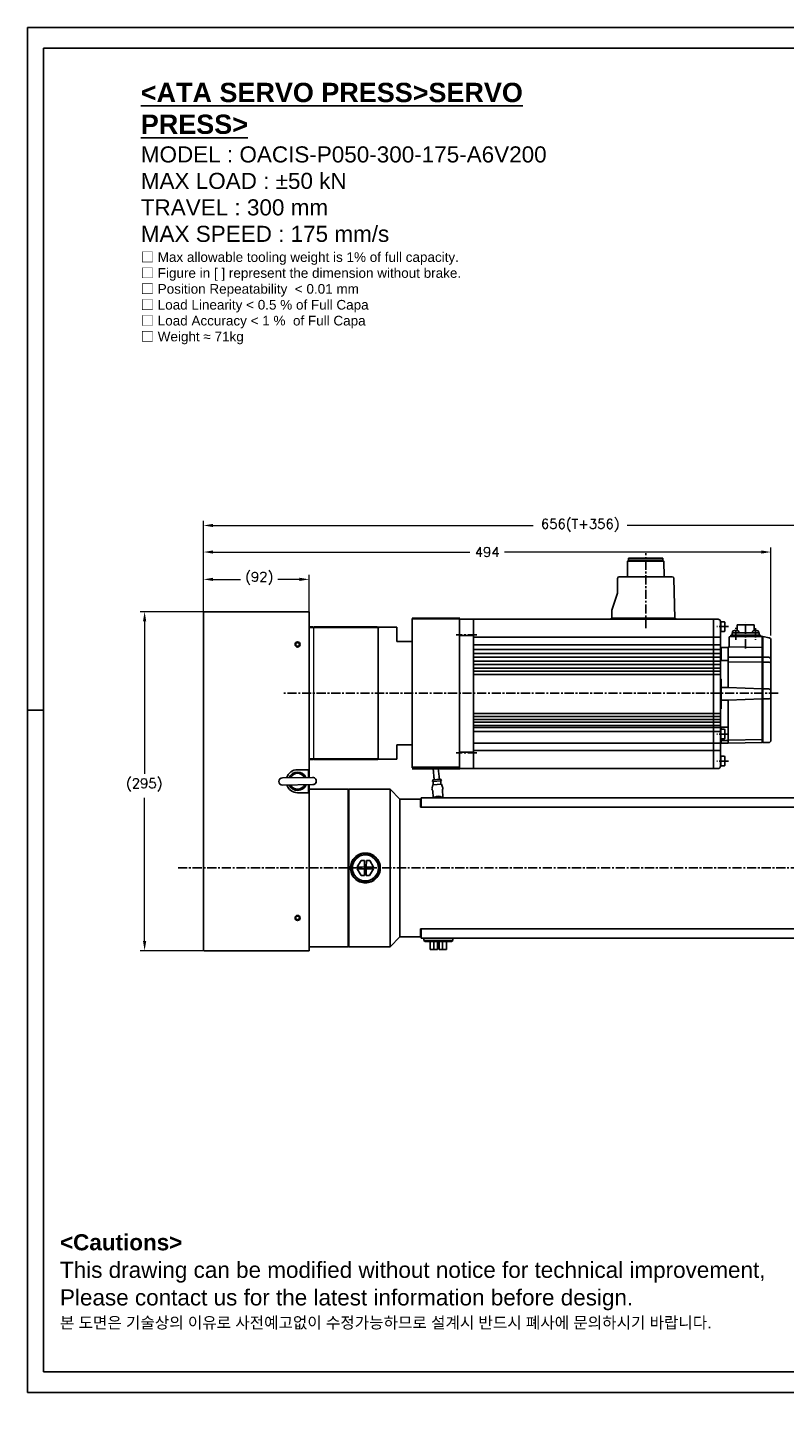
# Model space of a CAD drawing. Extents: x 15497 to 17182, y 6707 to 7905.
# Tile 1 of 19: x 15497 to 16156, y 6707 to 7905. Entities that reach past the tile are written whole.
import ezdxf

# ---------------------------------------------------------------- set-up
doc = ezdxf.new("R2010")
doc.units = 0
doc.header["$LTSCALE"] = 25.4
doc.linetypes.add('CENTER', pattern=[2, 1.25, -0.25, 0.25, -0.25])
doc.layers.get('0').update_dxf_attribs({"linetype": 'CONTINUOUS'})
doc.layers.get('Defpoints').update_dxf_attribs({"linetype": 'CONTINUOUS'})
for name, color, linetype, lineweight in [('AM_0', 7, 'CONTINUOUS', 50), ('AM_5_Dimension', 6, 'CONTINUOUS', 13), ('ATA-DIM', 252, 'CONTINUOUS', 25), ('ATA-TEXT', 7, 'CONTINUOUS', 25), ('Layer0000', 7, 'CONTINUOUS', 25), ('외형선(ISO)', 7, 'CONTINUOUS', 35)]:
    doc.layers.add(name, color=color, linetype=linetype, lineweight=lineweight)
doc.layers.add('ATA-CENTER', color=133, linetype='CENTER')
doc.styles.get("Standard").update_dxf_attribs({"font": 'simplex.shx'})
doc.styles.add('주 문자 (ISO)', font='arial.ttf')
doc.dimstyles.new('ata_A1', dxfattribs={"dimtxt": 4.2, "dimasz": 4.2, "dimexe": 2, "dimexo": 2, "dimgap": 2, "dimtad": 0, "dimtih": 1, "dimtoh": 1, "dimdec": 6, "dimdsep": 46, "dimtxsty": 'Standard', "dimcen": 0, "dimclrd": 252, "dimclre": 252, "dimclrt": 4, "dimadec": 6, "dimazin": 2, "dimtfac": 1, "dimtdec": 6, "dimtofl": 0, "dimtmove": 0, "dimatfit": 3, "dimfxl": 0, "dimtolj": 1, "dimtzin": 0, "dimlwd": 0, "dimlwe": 0, "dimarcsym": 0})

# ---------------------------------------------------------------- blocks, each defined once
blk = doc.blocks.new('*D9073')
at = {"layer": 'ATA-DIM', "color": 252, "lineweight": 0}
for p, q in [((15650.1, 7396.9), (15650.1, 7429.1)), ((15658.5, 7425.1), (15682.4, 7425.1)), ((15733.7, 7425.1), (15714.8, 7425.1)), ((15742.1, 7396.9), (15742.1, 7429.1))]:
    blk.add_line(p, q, dxfattribs=at)
at = {"layer": 'ATA-DIM', "color": 252}
for points in [[(15658.5, 7426.5), (15658.5, 7423.7), (15650.1, 7425.1)], [(15733.7, 7423.7), (15733.7, 7426.5), (15742.1, 7425.1)]]:
    blk.add_solid(points, dxfattribs=at)
at = {"layer": 'Defpoints', "color": 0}
for p in [(15742.1, 7425.1), (15650.1, 7392.9), (15742.1, 7392.9)]:
    blk.add_point(p, dxfattribs=at)
at = {"layer": 'ATA-DIM', "color": 4, "insert": (15686.4, 7431.5), "char_height": 8.4, "attachment_point": 1}
blk.add_mtext('\\A1;(92)', dxfattribs=at)
blk = doc.blocks.new('*D9071')
at = {"layer": 'ATA-DIM', "color": 252, "lineweight": 0}
for p, q in [((15649.6, 7396.9), (15594.9, 7396.9)), ((15598.9, 7388.5), (15598.9, 7255.8)), ((15598.9, 7110.3), (15598.9, 7235.1)), ((15649.6, 7101.9), (15594.9, 7101.9))]:
    blk.add_line(p, q, dxfattribs=at)
at = {"layer": 'ATA-DIM', "color": 252}
for points in [[(15600.3, 7388.5), (15597.5, 7388.5), (15598.9, 7396.9)], [(15597.5, 7110.3), (15600.3, 7110.3), (15598.9, 7101.9)]]:
    blk.add_solid(points, dxfattribs=at)
at = {"layer": 'Defpoints', "color": 0}
for p in [(15598.9, 7396.9), (15653.6, 7396.9), (15653.6, 7101.9)]:
    blk.add_point(p, dxfattribs=at)
at = {"layer": 'ATA-DIM', "color": 4, "insert": (15582.7, 7251.8), "char_height": 8.4, "attachment_point": 1}
blk.add_mtext('\\A1;(295)', dxfattribs=at)
blk = doc.blocks.new('DEH')
at = {"color": 0, "ltscale": 5}
blk.add_line((12758.4, -3927.5), (12758.4, -3797.5), dxfattribs=at)
for p, q in [((12668.6, -3920), (12668.6, -3805)), ((12728.6, -3805), (12744.9, -3805)), ((12744.9, -3817.5), (12744.9, -3805)), ((12744.9, -3907.5), (12744.9, -3920)), ((12728.6, -3920), (12744.9, -3920))]:
    blk.add_line(p, q)
at = {"color": 7}
for p, q in [((12728.6, -3920), (12728.6, -3805)), ((12728.6, -3919.5), (12728.6, -3805.5))]:
    blk.add_line(p, q, dxfattribs=at)
at = {"ltscale": 5}
for p, q in [((12758.4, -3817.5), (12744.9, -3817.5)), ((12758.4, -3907.5), (12744.9, -3907.5))]:
    blk.add_line(p, q, dxfattribs=at)
at = {"layer": 'AM_0'}
blk.add_line((12758.4, -3927.5), (12799.9, -3927.5), dxfattribs=at)
at = {"layer": 'AM_5_Dimension', "color": 0}
for p, q in [((12672.6, -3919.5), (12672.6, -3805.5)), ((12728.6, -3805), (12728.6, -3920))]:
    blk.add_line(p, q, dxfattribs=at)
at = {"layer": 'Layer0000', "color": 7, "linetype": 'Continuous', "lineweight": 25}
for p, q in [((12799.6, -3811.7), (12799.6, -3797.5)), ((12799.6, -3913.4), (12799.6, -3811.7)), ((12799.6, -3913.4), (12799.6, -3927.5))]:
    blk.add_line(p, q, dxfattribs=at)
at = {"layer": '외형선(ISO)'}
for p, q in [((12799.9, -3797.5), (12758.4, -3797.5)), ((12672.1, -3805), (12668.6, -3805)), ((12672.6, -3805.5), (12672.1, -3805)), ((12673.1, -3805), (12672.6, -3805.5)), ((12673.1, -3805), (12728.1, -3805)), ((12728.6, -3805.5), (12728.1, -3805)), ((12728.6, -3805.5), (12729.1, -3805)), ((12668.6, -3920), (12672.1, -3920)), ((12672.6, -3919.5), (12672.1, -3920)), ((12672.6, -3919.5), (12673.1, -3920)), ((12673.1, -3920), (12728.1, -3920)), ((12728.6, -3919.5), (12728.1, -3920))]:
    blk.add_line(p, q, dxfattribs=at)
blk = doc.blocks.new('*D9152')
at = {"layer": 'ATA-DIM', "color": 252, "lineweight": 0}
for p, q in [((15650.1, 7400.4), (15650.1, 7452.9)), ((15658.5, 7448.9), (15882.1, 7448.9)), ((16135.7, 7448.9), (15912.1, 7448.9)), ((16144.1, 7376.3), (16144.1, 7452.9))]:
    blk.add_line(p, q, dxfattribs=at)
at = {"layer": 'ATA-DIM', "color": 252}
for points in [[(15658.5, 7450.3), (15658.5, 7447.5), (15650.1, 7448.9)], [(16135.7, 7447.5), (16135.7, 7450.3), (16144.1, 7448.9)]]:
    blk.add_solid(points, dxfattribs=at)
at = {"layer": 'Defpoints', "color": 0}
for p in [(16144.1, 7448.9), (15650.1, 7396.4), (16144.1, 7372.3)]:
    blk.add_point(p, dxfattribs=at)
at = {"layer": 'ATA-DIM', "color": 4, "insert": (15897.1, 7448.9), "char_height": 8.4, "attachment_point": 5}
blk.add_mtext('\\A1;494', dxfattribs=at)
blk = doc.blocks.new('*D9080')
at = {"layer": 'ATA-DIM', "color": 252, "lineweight": 0}
for p, q in [((15650.1, 7400.4), (15650.1, 7476)), ((15658.5, 7472), (15937.2, 7472)), ((16297.7, 7472), (16019, 7472)), ((16306.1, 7249.9), (16306.1, 7476))]:
    blk.add_line(p, q, dxfattribs=at)
at = {"layer": 'ATA-DIM', "color": 252}
for points in [[(15658.5, 7473.4), (15658.5, 7470.6), (15650.1, 7472)], [(16297.7, 7470.6), (16297.7, 7473.4), (16306.1, 7472)]]:
    blk.add_solid(points, dxfattribs=at)
at = {"layer": 'Defpoints', "color": 0}
for p in [(16306.1, 7472), (15650.1, 7396.4), (16306.1, 7245.9)]:
    blk.add_point(p, dxfattribs=at)
at = {"layer": 'ATA-DIM', "color": 4, "insert": (15978.1, 7472), "char_height": 8.4, "attachment_point": 5}
blk.add_mtext('\\A1;656(T+356)', dxfattribs=at)
blk = doc.blocks.new('ata-Border-A1-002')
at = {"color": 253, "ltscale": 0.5}
for p, q in [((0, 594), (841, 594)), ((0, 594), (0, 0)), ((420.5, 594), (420.5, 585)), ((841, 594), (841, 0)), ((7, 297), (0, 297)), ((420.5, 9), (420.5, 0)), ((0, 0), (841, 0))]:
    blk.add_line(p, q, dxfattribs=at)
for p, q in [((7, 585), (834, 585)), ((834, 585), (834, 9)), ((834, 9), (7, 9))]:
    blk.add_line(p, q)
at = {"ltscale": 0.5}
blk.add_line((7, 9), (7, 585), dxfattribs=at)
at = {"color": 253, "linetype": 'Continuous'}
blk.add_line((841, 297), (834, 297), dxfattribs=at)

msp = doc.modelspace()

# ---------------------------------------------------------------- linework, layer by layer
at = {"color": 7, "linetype": 'Continuous'}
for p, q in [((16020.2069285, 7441.854054), (16019.2069285, 7440.854054)), ((16020.2069285, 7443.444054), (16035.0819285, 7443.444054)), ((16020.2069285, 7443.444054), (16020.2069285, 7441.854054)), ((16035.0819285, 7441.854054), (16020.2069285, 7441.854054)), ((16035.0819285, 7443.444054), (16049.9569285, 7443.444054)), ((16049.9569285, 7441.854054), (16035.0819285, 7441.854054)), ((16049.9569285, 7441.854054), (16049.9569285, 7443.444054)), ((16050.9569285, 7440.854054), (16049.9569285, 7441.854054)), ((16019.2069285, 7440.854054), (16019.1039765, 7427.394054)), ((16019.2069285, 7440.854054), (16035.0819285, 7440.854054)), ((16035.0819285, 7440.854054), (16050.9569285, 7440.854054)), ((16051.0598805, 7427.394054), (16050.9569285, 7440.854054)), ((16010.5819285, 7425.894054), (16010.5819285, 7413.194054)), ((16058.1251471, 7427.394054), (16012.0819285, 7427.394054)), ((16059.6245063, 7425.9378949), (16060.5731898, 7391.444054)), ((16010.5819285, 7413.194054), (16005.5819285, 7398.194054)), ((16005.5819285, 7398.194054), (16005.5819285, 7391.444054)), ((16098.0819285, 7390.444054), (15873.0819285, 7390.444054)), ((15885.0819285, 7390.444054), (15885.0819285, 7260.444054)), ((16005.0819285, 7391.444054), (16005.0819285, 7390.444054)), ((16061.0819285, 7390.444054), (16061.0819285, 7391.444054)), ((16094.0819285, 7260.4442144), (16094.0819285, 7390.4440144)), ((16100.0819285, 7388.444054), (16100.0819285, 7262.444054)), ((16103.6819285, 7388.1942138), (16100.0819285, 7388.1942138)), ((16100.5819285, 7388.1942138), (16100.5819285, 7379.6942138)), ((16103.6819285, 7388.1942138), (16104.0819285, 7387.7942138)), ((16104.0819285, 7387.7942138), (16104.0819285, 7380.0942138)), ((16129.4818501, 7385.444054), (16114.6818501, 7385.444054)), ((16114.6818501, 7385.444054), (16114.6818501, 7380.5351418)), ((16129.4818501, 7380.5351418), (16129.4818501, 7385.444054)), ((15873.0819285, 7376.2500239), (15885.0819285, 7376.2500239)), ((15885.0819285, 7374.8530606), (16100.0819285, 7374.8532211)), ((16103.6819285, 7379.6942138), (16100.0819285, 7379.6942138)), ((16103.6819285, 7379.6942138), (16104.0819285, 7380.0942138)), ((16107.8819285, 7366.9442534), (16107.8819285, 7374.4440534)), ((16108.8819285, 7375.4440534), (16136.3819285, 7375.4440534)), ((16109.0818501, 7375.4440534), (16109.0818501, 7376.4440534)), ((16109.0818501, 7376.4440534), (16135.0818501, 7376.4440534)), ((16135.0818501, 7375.4440534), (16109.0818501, 7375.4440534)), ((16110.3818501, 7378.6440534), (16133.7818501, 7378.6440534)), ((16110.3818501, 7376.4440534), (16110.3818501, 7378.6440534)), ((16110.7018501, 7378.6440534), (16110.7759748, 7379.4913023)), ((16116.2018501, 7378.6440534), (16110.7018501, 7378.6440534)), ((16116.1277255, 7379.4913023), (16116.2018501, 7378.6440534)), ((16127.9618501, 7378.6440534), (16128.0359748, 7379.4913023)), ((16133.4618501, 7378.6440534), (16127.9618501, 7378.6440534)), ((16133.3877255, 7379.4913023), (16133.4618501, 7378.6440534)), ((16133.7818501, 7378.6440534), (16133.7818501, 7376.4440534)), ((16135.0818501, 7376.4440534), (16135.0818501, 7375.4440534)), ((16136.3819285, 7375.4440534), (16137.0819285, 7375.4440534)), ((16136.3819285, 7283.0440534), (16136.3819285, 7375.4440534)), ((16142.5009867, 7374.2828266), (16137.0819285, 7375.4440534)), ((16137.0819285, 7375.4440534), (16137.0819285, 7283.0440534)), ((16144.0819285, 7285.0440534), (16144.0819285, 7372.3272218)), ((16100.0819285, 7368.0505601), (15885.0819285, 7368.0503997)), ((16100.0819285, 7364.032221), (15885.0819285, 7364.0320605)), ((16100.0819285, 7360.7204843), (15885.0819285, 7360.7203239)), ((16100.0819285, 7365.7440534), (16100.0819285, 7365.3940534)), ((16100.0819285, 7365.3940534), (16100.0819285, 7362.9440534)), ((16100.0819285, 7362.9440534), (16100.0819285, 7325.4440534)), ((16100.7819285, 7359.9438534), (16100.0819285, 7359.9440534)), ((16100.7819285, 7365.9438534), (16100.2819285, 7365.9440534)), ((16100.7819285, 7365.9442534), (16100.7819285, 7354.4440534)), ((16106.8819285, 7365.9442534), (16100.7819285, 7365.9442534)), ((16100.7819285, 7362.9438534), (16100.7819285, 7365.9438534)), ((16106.8819285, 7330.9440534), (16106.8819285, 7365.9442534)), ((16136.3819285, 7365.7308068), (16107.6848356, 7366.3481492)), ((16100.0819285, 7357.29568), (15885.0819285, 7357.2955195)), ((16100.0819285, 7353.9875744), (15885.0819285, 7353.987414)), ((16100.0819285, 7350.9841518), (15885.0819285, 7350.9839914)), ((16100.0819285, 7347.8283757), (15885.0819285, 7347.8282153)), ((16100.0819285, 7338.4440534), (16100.0819285, 7354.4440534)), ((16100.0819285, 7354.4440534), (16106.8819285, 7354.4440534)), ((16106.8819285, 7357.5307855), (16136.3819285, 7357.2632693)), ((16106.8819285, 7353.3556757), (16136.3819285, 7353.1128535)), ((16137.0819285, 7357.2632693), (16142.0819285, 7357.2632693)), ((16137.0819285, 7353.1128535), (16142.0819285, 7353.1128535)), ((16100.0819285, 7345.1942138), (15885.0819285, 7345.1940534)), ((16100.0819285, 7342.4442138), (15885.0819285, 7342.4440534)), ((16100.5819285, 7338.4440534), (16100.0819285, 7338.4440534)), ((16100.7819285, 7338.2440534), (16100.7819285, 7312.6440534)), ((16100.0819285, 7325.4440534), (16100.0819285, 7287.9440534)), ((16106.8819285, 7330.9440534), (16100.7819285, 7330.9440534)), ((16100.7819285, 7312.6440534), (16100.7819285, 7325.4438534)), ((16136.3819285, 7329.8440534), (16106.8819285, 7330.9440534)), ((16137.0819285, 7329.8440534), (16142.0819285, 7329.8440534)), ((16100.0819285, 7296.4440534), (16100.0819285, 7312.4440534)), ((16100.0819285, 7312.4440534), (16100.5819285, 7312.4440534)), ((16106.8819285, 7319.9440534), (16100.7819285, 7319.9440534)), ((16136.3819285, 7321.0440534), (16106.8819285, 7319.9440534)), ((16106.8819285, 7282.4440534), (16106.8819285, 7319.9440534)), ((16137.0819285, 7321.0440534), (16142.0819285, 7321.0440534)), ((16100.0819285, 7308.4441808), (15885.0819285, 7308.4440203)), ((16100.0819285, 7305.7050022), (15885.0819285, 7305.7048417)), ((16100.0819285, 7303.0600519), (15885.0819285, 7303.0598915)), ((16100.0819285, 7300.8795817), (15885.0819285, 7300.8794212)), ((16100.0819285, 7297.9306758), (15885.0819285, 7297.9305153)), ((16100.0819285, 7296.3040862), (15885.0819285, 7296.3039257)), ((16100.0819285, 7292.6442138), (15885.0819285, 7292.6440534)), ((16106.8819285, 7296.4440534), (16100.0819285, 7296.4440534)), ((16103.6819285, 7294.6942138), (16100.0819285, 7294.6942138)), ((16100.0819285, 7287.9440534), (16100.0819285, 7285.4940534)), ((16100.0819285, 7286.1942138), (16103.6819285, 7286.1942138)), ((16100.5819285, 7294.6942138), (16100.5819285, 7286.1942138)), ((16100.7819285, 7294.6942138), (16100.7819285, 7296.4440534)), ((16100.7819285, 7286.1942138), (16100.7819285, 7282.4440534)), ((16100.7819285, 7284.9438534), (16100.7819285, 7286.1942138)), ((16104.0819285, 7294.2942138), (16103.6819285, 7294.6942138)), ((16103.6819285, 7286.1942138), (16104.0819285, 7286.5942138)), ((16104.0819285, 7286.5942138), (16104.0819285, 7294.2942138)), ((16136.3819285, 7285.7936123), (16107.0783468, 7285.2687708)), ((15873.0818285, 7274.6380167), (15885.0819285, 7274.6380167)), ((16100.0819285, 7282.4442138), (15885.0819285, 7282.4440534)), ((15885.0819285, 7276.0350461), (16100.0819285, 7276.0352066)), ((16100.0819285, 7285.4940534), (16100.0819285, 7285.1440534)), ((16100.2819285, 7284.9440534), (16100.7819285, 7284.9438534)), ((16100.7819285, 7284.9438534), (16106.8819285, 7284.9438534)), ((16106.8819283, 7282.4440534), (16100.7819285, 7282.4440534)), ((16136.3819285, 7283.0440534), (16106.8819285, 7282.5156939)), ((16137.0819285, 7283.4440534), (16136.3819285, 7283.4440534)), ((16137.0819285, 7283.0440534), (16142.0819285, 7283.0440534)), ((16100.0819285, 7271.1942138), (16103.6819285, 7271.1942138)), ((16100.0819285, 7262.6942138), (16103.6819285, 7262.6942138)), ((16100.5819285, 7262.6942138), (16100.5819285, 7271.1942138)), ((16104.0819285, 7270.7942138), (16103.6819285, 7271.1942138)), ((16104.0819285, 7263.0942138), (16103.6819285, 7262.6942138)), ((16104.0819285, 7270.7942138), (16104.0819285, 7263.0942138)), ((16098.0819285, 7260.444054), (15873.0819285, 7260.444054))]:
    msp.add_line(p, q, dxfattribs=at)
for p, q in [((15650.081819, 7396.444054), (15650.081819, 7102.444054)), ((15742.081819, 7396.944054), (15650.581819, 7396.944054)), ((15742.081819, 7396.944054), (15742.081819, 7396.444054)), ((15742.081819, 7255.444054), (15742.081819, 7396.444054)), ((15873.0819285, 7390.444054), (15873.0819285, 7260.444054)), ((16005.0819285, 7391.444054), (16061.0819285, 7391.444054)), ((15873.0819285, 7376.2500575), (15873.0819285, 7274.6380504)), ((15745.1861114, 7252.7790983), (15718.8887243, 7252.4083837)), ((15722.581819, 7252.4604453), (15722.581819, 7252.566553)), ((15732.081819, 7259.444054), (15742.081819, 7259.444054)), ((15741.581819, 7259.444054), (15741.581819, 7252.7282885)), ((15742.081819, 7252.7353371), (15742.081819, 7259.444054)), ((15849.9229432, 7250.7233903), (15849.5253547, 7249.1930559)), ((15857.2077859, 7249.7129123), (15849.5253547, 7249.1930559)), ((15856.607656, 7251.1757329), (15849.9229432, 7250.7233903)), ((15851.0280192, 7250.7106544), (15849.9886415, 7260.444054)), ((15851.0204333, 7250.7976555), (15850.9090245, 7252.444054)), ((15855.5025799, 7251.1884688), (15854.5142254, 7260.444054)), ((15855.5101659, 7251.1014677), (15855.4193154, 7252.444054)), ((15856.607656, 7251.1757329), (15857.2077859, 7249.7129123)), ((15718.9775266, 7246.1090096), (15745.2749137, 7246.4797242)), ((15742.081819, 7239.444054), (15732.081819, 7239.444054)), ((15741.581819, 7246.4276626), (15741.581819, 7239.444054)), ((15742.081819, 7239.444054), (15742.081819, 7246.4347111)), ((15742.081819, 7102.444054), (15742.081819, 7239.444054)), ((15742.7445738, 7242.444054), (15776.081819, 7242.444054)), ((15776.081819, 7241.944054), (15776.581819, 7242.444054)), ((15776.081819, 7105.444054), (15776.081819, 7242.444054)), ((15812.581819, 7242.444054), (15776.581819, 7242.444054)), ((15776.581819, 7242.444054), (15776.581819, 7105.444054)), ((15821.081819, 7233.944054), (15812.581819, 7242.444054)), ((15812.581819, 7242.444054), (15812.581819, 7105.444054)), ((15849.0873119, 7242.3358421), (15849.0648713, 7242.6674696)), ((15849.8282821, 7246.2691905), (15849.1509113, 7243.610742)), ((15849.6920067, 7240.8055617), (15850.0377039, 7235.6968528)), ((15857.102631, 7246.8993934), (15850.008587, 7246.4193521)), ((15850.1997498, 7246.6327451), (15850.0242139, 7249.2268128)), ((15856.8844627, 7247.0850877), (15856.7089268, 7249.6791554)), ((15857.3015219, 7246.7748912), (15858.3308626, 7244.2319329)), ((15858.5183098, 7236.2707202), (15858.1726126, 7241.3794291)), ((15858.5656361, 7242.9772234), (15858.5431955, 7243.3088509)), ((15839.081819, 7233.944054), (15821.081819, 7233.944054)), ((15821.081819, 7233.944054), (15821.081819, 7113.944054)), ((15839.081819, 7226.944054), (15839.081819, 7233.944054)), ((15839.581819, 7233.444054), (15839.081819, 7233.944054)), ((15839.581819, 7226.944054), (15839.081819, 7226.944054)), ((15839.581819, 7226.944054), (15839.581819, 7234.944054)), ((15839.581819, 7234.944054), (16209.581819, 7234.944054)), ((16209.581819, 7226.944054), (15839.581819, 7226.944054)), ((15850.581819, 7235.444054), (15850.581819, 7235.044054)), ((15850.681819, 7235.044054), (15850.581819, 7235.044054)), ((15850.581819, 7235.044054), (15850.581819, 7234.444054)), ((15851.281819, 7235.544054), (15850.681819, 7235.544054)), ((15850.681819, 7235.044054), (15850.781819, 7235.044054)), ((15850.771819, 7234.682348), (15850.781819, 7234.682348)), ((15850.771819, 7234.6289443), (15850.771819, 7234.682348)), ((15850.771819, 7234.6289443), (15850.781819, 7234.6289443)), ((15850.771819, 7234.5638103), (15850.771819, 7234.6289443)), ((15850.771819, 7234.5638103), (15850.781819, 7234.5638103)), ((15850.771819, 7234.544054), (15850.771819, 7234.5638103)), ((15850.771819, 7234.544054), (15850.771819, 7234.444054)), ((15850.781819, 7234.544054), (15850.771819, 7234.544054)), ((15850.781819, 7234.444054), (15850.781819, 7235.044054)), ((15850.791819, 7234.444054), (15850.791819, 7235.034054)), ((15857.881819, 7235.544054), (15851.281819, 7235.544054)), ((15851.291819, 7235.534054), (15857.871819, 7235.534054)), ((15858.481819, 7235.544054), (15857.881819, 7235.544054)), ((15858.371819, 7235.034054), (15858.371819, 7234.444054)), ((15858.381819, 7235.044054), (15858.381819, 7234.444054)), ((15858.481819, 7235.044054), (15858.381819, 7235.044054)), ((15858.481819, 7235.044054), (15858.581819, 7235.044054)), ((15858.581819, 7235.044054), (15858.581819, 7235.444054)), ((15858.581819, 7234.444054), (15858.581819, 7235.044054)), ((15859.1430604, 7234.444054), (15859.1228683, 7234.7424536)), ((15784.0431853, 7174.7872441), (15787.3689832, 7180.4669508)), ((15787.3689832, 7180.4669508), (15790.3217044, 7180.4488388)), ((15790.2867412, 7174.748946), (15790.3217044, 7180.4488388)), ((15791.9216743, 7180.4390246), (15791.8867111, 7174.7391318)), ((15791.9216743, 7180.4390246), (15794.8743955, 7180.4209125)), ((15794.8743955, 7180.4209125), (15798.1302669, 7174.7008337)), ((15790.2769269, 7173.1489761), (15784.0333711, 7173.1872742)), ((15787.2892425, 7167.4671954), (15784.0333711, 7173.1872742)), ((15784.0431853, 7174.7872441), (15790.2867412, 7174.748946)), ((15790.2419637, 7167.4490834), (15787.2892425, 7167.4671954)), ((15790.2419637, 7167.4490834), (15790.2769269, 7173.1489761)), ((15791.8768968, 7173.1391619), (15791.8419336, 7167.4392691)), ((15794.7946548, 7167.4211571), (15791.8419336, 7167.4392691)), ((15798.1204527, 7173.1008638), (15791.8768968, 7173.1391619)), ((15791.8867111, 7174.7391318), (15798.1302669, 7174.7008337)), ((15798.1204527, 7173.1008638), (15794.7946548, 7167.4211571)), ((15839.081819, 7113.944054), (15839.081819, 7120.944054)), ((15839.081819, 7120.944054), (15839.581819, 7120.944054)), ((15839.581819, 7120.944054), (15839.581819, 7112.944054)), ((15839.581819, 7120.944054), (16209.581819, 7120.944054)), ((15776.081819, 7105.944054), (15776.581819, 7105.444054)), ((15821.081819, 7113.944054), (15812.581819, 7105.444054)), ((15839.081819, 7113.944054), (15821.081819, 7113.944054)), ((15839.581819, 7114.444054), (15839.081819, 7113.944054)), ((16209.581819, 7112.944054), (15839.581819, 7112.944054)), ((15841.881819, 7110.7378015), (15841.881819, 7112.944054)), ((15867.281819, 7110.7378015), (15841.881819, 7110.7378015)), ((15843.25663, 7109.944054), (15841.881819, 7110.7378015)), ((15843.25663, 7109.944054), (15865.907008, 7109.944054)), ((15847.5336751, 7109.944054), (15847.5336751, 7102.944054)), ((15850.7918401, 7109.944054), (15850.7918401, 7102.944054)), ((15853.7445683, 7102.944054), (15853.7445683, 7109.944054)), ((15853.7772458, 7102.944054), (15853.7772458, 7109.944054)), ((15853.7864185, 7109.944054), (15853.7864185, 7102.944054)), ((15853.819096, 7109.944054), (15853.819096, 7102.944054)), ((15855.344542, 7109.944054), (15855.344542, 7102.944054)), ((15858.2972702, 7109.944054), (15858.2972702, 7102.944054)), ((15861.6207902, 7102.944054), (15861.6207902, 7109.944054)), ((15861.6299629, 7109.944054), (15861.6299629, 7102.944054)), ((15865.907008, 7109.944054), (15867.281819, 7110.7378015)), ((15867.281819, 7110.7378015), (15867.281819, 7112.944054)), ((15650.581819, 7101.944054), (15742.081819, 7101.944054)), ((15742.081819, 7105.444054), (15776.081819, 7105.444054)), ((15742.081819, 7102.444054), (15742.081819, 7101.944054)), ((15812.581819, 7105.444054), (15776.581819, 7105.444054)), ((15847.5336751, 7102.944054), (15850.7918401, 7102.944054)), ((15850.7918401, 7102.944054), (15853.7445683, 7102.944054)), ((15853.7772458, 7102.944054), (15853.7445683, 7102.944054)), ((15853.7864185, 7102.944054), (15853.7772458, 7102.944054)), ((15853.819096, 7102.944054), (15853.7864185, 7102.944054)), ((15855.344542, 7102.944054), (15858.2972702, 7102.944054)), ((15858.2972702, 7102.944054), (15861.6207902, 7102.944054)), ((15861.6299629, 7102.944054), (15861.6207902, 7102.944054))]:
    msp.add_line(p, q)
for centre, radius in [((15732.081819, 7368.444054), 2.25), ((15732.081819, 7368.444054), 1.621), ((15791.081819, 7173.944054), 12.7), ((15791.081819, 7173.944054), 11.325189), ((15732.081819, 7130.444054), 2.25), ((15732.081819, 7130.444054), 1.621)]:
    msp.add_circle(centre, radius)
for centre, radius, start, end in [((16012.0819285, 7425.894054), 1.5, 90, 180), ((16058.1251471, 7425.894054), 1.5, 1.6748379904, 90), ((16108.8819285, 7374.4440534), 1, 90, 180), ((16111.7721695, 7379.4041465), 1, 106.2570278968, 175), ((16113.4518501, 7373.6440534), 7, 90, 106.2570278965), ((16113.4518501, 7373.6440534), 7, 73.7429721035, 90), ((16115.1315308, 7379.4041465), 1, 4.9999999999, 73.7429721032), ((16129.0321695, 7379.4041465), 1, 106.2570278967, 175), ((16130.7118501, 7373.6440534), 7, 90, 106.2570278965), ((16130.7118501, 7373.6440534), 7, 73.7429721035, 90), ((16132.3915308, 7379.4041465), 1, 5, 73.7429721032), ((16142.0819285, 7372.3272218), 2, 0, 77.905242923), ((16100.2819285, 7365.7440534), 0.2, 90, 180), ((16106.8819285, 7366.9442534), 1, 270, 0), ((16142.0819285, 7355.2632693), 2, 0, 90), ((16142.0819285, 7351.1128535), 2, 0, 90), ((16100.5819285, 7338.2440534), 0.2, 0, 90), ((16142.0819285, 7327.8440534), 2, 0, 90), ((16142.0819285, 7323.0440534), 2, 270, 0), ((16100.5819285, 7312.6440534), 0.2, 270, 0), ((16100.2819285, 7285.1440534), 0.2, 180, 270), ((16107.0819283, 7285.0688029), 0.2, 91.0260857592, 180), ((16142.0819285, 7285.0440534), 2, 270, 0)]:
    msp.add_arc(centre, radius, start, end, dxfattribs=at)
for centre, radius, start, end in [((15650.581819, 7396.444054), 0.5, 90, 180), ((16098.0819285, 7388.444054), 2, 0, 90), ((16098.0819285, 7262.444054), 2, 270, 0), ((15718.9331254, 7249.2586967), 3.15, 90.8076457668, 270.8076457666), ((15732.081819, 7249.444054), 10, 90, 162.4468319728), ((15732.081819, 7249.444054), 8, 23.9956833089, 157.6196082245), ((15732.081819, 7249.444054), 6.88914, 28.0168883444, 153.598403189), ((15745.2305126, 7249.6294112), 3.15, 270.8076457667, 90.8076457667), ((15732.081819, 7249.444054), 10, 199.1684595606, 270), ((15732.081819, 7249.444054), 8, 203.9956833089, 337.6196082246), ((15732.081819, 7249.444054), 6.88914, 208.0168883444, 333.598403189), ((15745.231819, 7249.444054), 3.15, 287.7527901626, 2.0898525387), ((15852.0580263, 7242.8700111), 3, 165.7052448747, 183.8712014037), ((15850.0220898, 7246.2198084), 0.2, 93.8712014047, 165.7052448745), ((15850.0002061, 7246.6192423), 0.2, 273.8712014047, 3.8712014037), ((15857.0840063, 7247.0985904), 0.2, 183.8712014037, 273.8712014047), ((15857.1161337, 7246.6998497), 0.2, 22.0371579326, 93.8712014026), ((15855.5500405, 7243.1063094), 3, 3.8712014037, 22.0371579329), ((15854.581819, 7231.494054), 5, 143.1301023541, 143.842991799), ((15850.681819, 7235.444054), 0.1, 90, 180), ((15851.281819, 7235.044054), 0.5, 90, 180), ((15851.291819, 7235.034054), 0.5, 90, 180), ((15854.581819, 7231.494054), 5, 54.0959314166, 125.9040685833), ((15854.581819, 7231.494054), 4.7, 59.5082382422, 120.4917617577), ((15854.581819, 7231.494054), 4.1, 81.0427839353, 98.9572160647), ((15857.871819, 7235.034054), 0.5, 0, 90), ((15857.881819, 7235.044054), 0.5, 0, 90), ((15858.481819, 7235.444054), 0.1, 0, 90), ((15854.581819, 7231.494054), 5, 36.157008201, 36.8698976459), ((15650.581819, 7102.444054), 0.5, 180, 270)]:
    msp.add_arc(centre, radius, start, end)
for points in [[(15849.0864627, 7242.3357854), (15849.0864453, 7242.3357398), (15849.0864391, 7242.3356808), (15849.086444, 7242.3356083)], [(15849.3512308, 7241.9032522), (15849.3957477, 7241.8282246), (15849.4441519, 7241.7387099), (15849.4902758, 7241.6327321)], [(15849.5292785, 7241.5358031), (15849.5073949, 7241.5921885), (15849.4849813, 7241.6449936), (15849.462694, 7241.6936851)], [(15849.5292785, 7241.5358031), (15849.5072944, 7241.5924475), (15849.4850183, 7241.6449032), (15849.4628214, 7241.693414)], [(15849.6805711, 7240.9264354), (15849.6854156, 7240.886369), (15849.6892691, 7240.8460176), (15849.6920067, 7240.8055617)], [(15858.2200431, 7242.0570455), (15858.1860356, 7241.8901853), (15858.1647515, 7241.6972273), (15858.1676599, 7241.5007415)], [(15858.3901482, 7242.5848456), (15858.4452947, 7242.7061547), (15858.494323, 7242.7829274), (15858.5188536, 7242.8239572)], [(15858.5664852, 7242.9772816), (15858.5665086, 7242.9772388), (15858.5665228, 7242.9771811), (15858.5665276, 7242.9771086)], [(15849.7940996, 7234.444054), (15849.8062024, 7234.469713), (15849.8191094, 7234.497664), (15849.8323189, 7234.5275189)], [(15849.8212416, 7234.4889985), (15849.814079, 7234.4732648), (15849.8070168, 7234.4582814), (15849.8000963, 7234.4440302)], [(15858.5295711, 7236.1508183), (15858.5248179, 7236.1905538), (15858.5210261, 7236.2305781), (15858.5183098, 7236.2707202)], [(15858.8723499, 7235.151668), (15858.8133512, 7235.2488292), (15858.7458135, 7235.3720789), (15858.6857408, 7235.5253601)], [(15859.1224846, 7234.7424277), (15859.122505, 7234.7424749), (15859.1225068, 7234.7425461), (15859.12249, 7234.7426414)]]:
    msp.add_open_spline(points, degree=3)
for points, knots in [([(15849.154316, 7242.1902757), (15849.1446423, 7242.2023866), (15849.136384, 7242.2130652), (15849.1249737, 7242.2291518), (15849.1214083, 7242.2341513), (15849.1127764, 7242.2486163), (15849.1087909, 7242.2553604), (15849.1003651, 7242.2743237), (15849.0966189, 7242.2839922), (15849.0900566, 7242.3072307), (15849.0874254, 7242.3213249), (15849.086444, 7242.3356083)], [0, 0, 0, 0, 0.022971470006, 0.022971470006, 0.034367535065, 0.034367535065, 0.040556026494, 0.040556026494, 0.044492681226, 0.044492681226, 0.048992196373, 0.048992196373, 0.048992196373, 0.048992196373]), ([(15849.154316, 7242.1902757), (15849.1530508, 7242.1918596), (15849.1215742, 7242.2314673), (15849.1262059, 7242.2327497), (15849.1577544, 7242.1926938)], [0.42248596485, 0.42248596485, 0.42248596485, 0.42248596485, 0.42857142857, 0.58042167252, 0.58042167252, 0.58042167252, 0.58042167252]), ([(15849.3512308, 7241.9032522), (15849.2850205, 7242.0148415), (15849.2277104, 7242.0978379), (15849.1771703, 7242.167523), (15849.1659353, 7242.1823069), (15849.1577544, 7242.1926938)], [0, 0, 0, 0, 0.070625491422, 0.070625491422, 0.096970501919, 0.096970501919, 0.096970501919, 0.096970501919]), ([(15849.6805711, 7240.9264354), (15849.6668456, 7241.0399503), (15849.6449741, 7241.1517868), (15849.5907528, 7241.3641884), (15849.5572793, 7241.4663626), (15849.5116734, 7241.582389), (15849.5010143, 7241.6080585), (15849.4902758, 7241.6327321)], [0, 0, 0, 0, 0.034494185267, 0.034494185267, 0.070853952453, 0.070853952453, 0.081689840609, 0.081689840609, 0.081689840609, 0.081689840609]), ([(15858.1778815, 7241.7843328), (15858.1671069, 7241.6700026), (15858.1639651, 7241.5470718), (15858.1706832, 7241.4100694), (15858.1715763, 7241.3947426), (15858.1726126, 7241.3794291)], [0, 0, 0, 0, 0.036577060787, 0.036577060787, 0.041181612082, 0.041181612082, 0.041181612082, 0.041181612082]), ([(15858.2200553, 7242.0571021), (15858.2062143, 7241.9891974), (15858.194418, 7241.9165833), (15858.1728482, 7241.7334674), (15858.1659332, 7241.6173907), (15858.1676599, 7241.5007415)], [0.021823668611, 0.021823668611, 0.021823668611, 0.021823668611, 0.046355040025, 0.046355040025, 0.081549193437, 0.081549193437, 0.081549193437, 0.081549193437]), ([(15858.1778815, 7241.7843328), (15858.1830111, 7241.8387636), (15858.1976936, 7241.9524751), (15858.220862, 7242.0633653), (15858.2344459, 7242.1206206), (15858.2354795, 7242.1249362)], [0.075641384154, 0.075641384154, 0.075641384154, 0.075641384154, 0.107142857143, 0.142857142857, 0.145784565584, 0.145784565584, 0.145784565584, 0.145784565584]), ([(15858.3901482, 7242.5848456), (15858.3685838, 7242.537409), (15858.3455999, 7242.4820891), (15858.2926502, 7242.3354615), (15858.2622343, 7242.2366422), (15858.2354795, 7242.1249362)], [0, 0, 0, 0, 0.032685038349, 0.032685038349, 0.075239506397, 0.075239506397, 0.075239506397, 0.075239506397]), ([(15858.4621802, 7242.7277176), (15858.4497278, 7242.7031483), (15858.4358235, 7242.6748261), (15858.4027109, 7242.6046775), (15858.3828037, 7242.561227), (15858.3624015, 7242.513022)], [0.044628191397, 0.044628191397, 0.044628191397, 0.044628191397, 0.068505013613, 0.068505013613, 0.09699652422, 0.09699652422, 0.09699652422, 0.09699652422]), ([(15858.4617142, 7242.726881), (15858.4442816, 7242.6924509), (15858.4128839, 7242.6276872), (15858.3760074, 7242.5451693), (15858.3624015, 7242.513022)], [0.655813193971, 0.655813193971, 0.655813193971, 0.655813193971, 0.714285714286, 0.747278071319, 0.747278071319, 0.747278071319, 0.747278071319]), ([(15858.5665276, 7242.9771086), (15858.5671226, 7242.9681781), (15858.5670891, 7242.9592856), (15858.5660144, 7242.9430197), (15858.5650588, 7242.9355162), (15858.5619758, 7242.9180862), (15858.5594879, 7242.9089465), (15858.5555389, 7242.8964556), (15858.5539211, 7242.8920822), (15858.5504101, 7242.883092), (15858.5487027, 7242.87924), (15858.5436962, 7242.8682974), (15858.5409934, 7242.8631137), (15858.5325037, 7242.8471709), (15858.5261381, 7242.8361413), (15858.5188536, 7242.8239572)], [0, 0, 0, 0, 0.002812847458, 0.002812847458, 0.005364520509, 0.005364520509, 0.009288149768, 0.009288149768, 0.012472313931, 0.012472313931, 0.017212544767, 0.017212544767, 0.027993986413, 0.027993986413, 0.04903223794, 0.04903223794, 0.04903223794, 0.04903223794]), ([(15849.8191751, 7234.4894451), (15849.8408004, 7234.5368937), (15849.8638674, 7234.592255), (15849.9171424, 7234.7393519), (15849.9478211, 7234.8387529), (15849.9747768, 7234.9512469)], [0, 0, 0, 0, 0.032805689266, 0.032805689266, 0.075664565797, 0.075664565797, 0.075664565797, 0.075664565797]), ([(15850.0324119, 7235.295461), (15850.0272858, 7235.2399885), (15850.0204252, 7235.1856851), (15850.0120049, 7235.1330625), (15850.0026412, 7235.0745437), (15849.9914407, 7235.0180529), (15849.9791437, 7234.9648702), (15849.9780675, 7234.9602159), (15849.9769856, 7234.9555865), (15849.9758983, 7234.9509819)], [0.075027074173, 0.075027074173, 0.075027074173, 0.075027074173, 0.107142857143, 0.107142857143, 0.107142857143, 0.142857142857, 0.142857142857, 0.142857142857, 0.145982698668, 0.145982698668, 0.145982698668, 0.145982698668]), ([(15849.9953422, 7235.0435436), (15850.007899, 7235.108811), (15850.0185338, 7235.1781465), (15850.0380558, 7235.3531939), (15850.0442619, 7235.4638258), (15850.0426526, 7235.5750339)], [0.020990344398, 0.020990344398, 0.020990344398, 0.020990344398, 0.044178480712, 0.044178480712, 0.077732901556, 0.077732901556, 0.077732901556, 0.077732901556]), ([(15850.0327457, 7235.2954057), (15850.0433742, 7235.4098539), (15850.0463472, 7235.5328387), (15850.0394922, 7235.6686193), (15850.0386588, 7235.6827415), (15850.0377039, 7235.6968528)], [0, 0, 0, 0, 0.036569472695, 0.036569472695, 0.040812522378, 0.040812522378, 0.040812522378, 0.040812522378]), ([(15858.5183098, 7236.2707202), (15858.5358106, 7236.0120939), (15858.6207599, 7235.6745838), (15858.7273785, 7235.4251929), (15858.7540458, 7235.3686628)], [0, 0, 0, 0, 0.14285714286, 0.18990323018, 0.18990323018, 0.18990323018, 0.18990323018]), ([(15858.5183098, 7236.2707202), (15858.525504, 7236.1644039), (15858.5407745, 7236.057665), (15858.5827306, 7235.8499454), (15858.6104723, 7235.7473269), (15858.6758872, 7235.5471846), (15858.7151694, 7235.4510717), (15858.7540694, 7235.3686137)], [0, 0, 0, 0, 0.03196783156, 0.03196783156, 0.06597153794, 0.06597153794, 0.10501495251, 0.10501495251, 0.10501495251, 0.10501495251]), ([(15858.5295711, 7236.1508183), (15858.5431659, 7236.0371713), (15858.5648379, 7235.9251662), (15858.6183499, 7235.7143483), (15858.6511166, 7235.6137069), (15858.6857408, 7235.5253601)], [0, 0, 0, 0, 0.034526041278, 0.034526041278, 0.070302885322, 0.070302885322, 0.070302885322, 0.070302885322]), ([(15858.8723499, 7235.151668), (15858.939762, 7235.0406511), (15858.9955921, 7234.9603601), (15859.0398708, 7234.8999732), (15859.0485453, 7234.888625), (15859.0548131, 7234.8806963)], [0, 0, 0, 0, 0.072611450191, 0.072611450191, 0.095568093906, 0.095568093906, 0.095568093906, 0.095568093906]), ([(15859.0397048, 7234.9079159), (15859.0475398, 7234.8979035), (15859.0862829, 7234.8486046), (15859.082812, 7234.8452776), (15859.0548131, 7234.8806963)], [0.39799953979, 0.39799953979, 0.39799953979, 0.39799953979, 0.42857142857, 0.57544528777, 0.57544528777, 0.57544528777, 0.57544528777]), ([(15859.0397048, 7234.9079159), (15859.0534759, 7234.8903178), (15859.0655044, 7234.8750314), (15859.0805475, 7234.8541175), (15859.0848579, 7234.8480396), (15859.0936932, 7234.8336899), (15859.0972396, 7234.8279794), (15859.1039979, 7234.8138891), (15859.1056886, 7234.81017), (15859.1099164, 7234.7998676), (15859.1125711, 7234.7925854), (15859.1184732, 7234.7720705), (15859.1212832, 7234.7575205), (15859.1222967, 7234.7426939)], [0, 0, 0, 0, 0.029962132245, 0.029962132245, 0.044782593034, 0.044782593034, 0.052433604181, 0.052433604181, 0.054683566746, 0.054683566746, 0.05779365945, 0.05779365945, 0.062521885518, 0.062521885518, 0.062521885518, 0.062521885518]), ([(15778.081819, 7173.944054), (15778.081819, 7175.5806016), (15778.4096945, 7177.3235477), (15779.7376366, 7180.5253335), (15780.7374862, 7181.9844974), (15783.0414277, 7184.2884389), (15784.5005693, 7185.2882476), (15787.7022783, 7186.6161601), (15789.4451973, 7186.944054), (15791.081819, 7186.944054), (15792.7184407, 7186.944054), (15794.4613597, 7186.6161601), (15797.6630687, 7185.2882476), (15799.1222103, 7184.2884389), (15801.4261518, 7181.9844974), (15802.4260014, 7180.5253335), (15803.7539435, 7177.3235477), (15804.081819, 7175.5806016), (15804.081819, 7173.944054)], [5.891704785, 5.891704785, 5.891704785, 5.891704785, 6.3826690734, 6.3826690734, 6.8736333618, 6.8736333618, 7.3646198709, 7.3646198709, 7.85560638, 7.85560638, 7.85560638, 8.3465928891, 8.3465928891, 8.8375793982, 8.8375793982, 9.3285436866, 9.3285436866, 9.819507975, 9.819507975, 9.819507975, 9.819507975]), ([(15804.081819, 7173.944054), (15804.081819, 7172.3075063), (15803.7539435, 7170.5645603), (15802.4260014, 7167.3627744), (15801.4261518, 7165.9036105), (15799.1222103, 7163.599669), (15797.6630687, 7162.5998603), (15794.4613597, 7161.2719479), (15792.7184407, 7160.944054), (15789.4451973, 7160.944054), (15787.7022783, 7161.2719479), (15784.5005693, 7162.5998603), (15783.0414277, 7163.599669), (15780.7374862, 7165.9036105), (15779.7376366, 7167.3627744), (15778.4096945, 7170.5645603), (15778.081819, 7172.3075063), (15778.081819, 7173.944054)], [1.963901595, 1.963901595, 1.963901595, 1.963901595, 2.4548658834, 2.4548658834, 2.9458301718, 2.9458301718, 3.4368166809, 3.4368166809, 3.92780319, 3.92780319, 4.4187896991, 4.4187896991, 4.9097762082, 4.9097762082, 5.4007404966, 5.4007404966, 5.891704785, 5.891704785, 5.891704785, 5.891704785])]:
    msp.add_open_spline(points, degree=3, knots=knots)
at = {"layer": 'ATA-CENTER', "ltscale": 0.25}
for p, q in [((16035.0819285, 7382.6326068), (16035.0819285, 7447.9242764)), ((16107.0819285, 7383.9442138), (16097.0819285, 7383.9442138)), ((16113.4518501, 7372.4289212), (16113.4518501, 7382.8386969)), ((16122.0819285, 7364.9936661), (16122.0819285, 7387.3902915)), ((16130.7118501, 7382.5386969), (16130.7118501, 7372.4289212)), ((15888.0819285, 7376.7092619), (15870.0818285, 7376.7092619)), ((16150.2816916, 7325.944054), (15719.3898119, 7325.944054)), ((16107.0819285, 7290.4442138), (16097.0819285, 7290.4442138)), ((15888.0819285, 7274.1787787), (15870.0818285, 7274.1787787)), ((16107.0819285, 7266.9442138), (16097.0819285, 7266.9442138)), ((15628.0145614, 7173.944054), (16652.6185223, 7173.944054))]:
    msp.add_line(p, q, dxfattribs=at)

# ---------------------------------------------------------------- block references
at = {"xscale": 2, "yscale": 2, "zscale": 2}
msp.add_blockref('ata-Border-A1-002', (15496.9941758, 6717.3384433), dxfattribs=at)
msp.add_blockref('DEH', (3073.5065686, 11188.4928214))

# ---------------------------------------------------------------- texts
at = {"layer": 'ATA-TEXT', "color": 7, "insert": (15595.6008879, 7857.2351662), "char_height": 4.9, "width": 390.057250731, "attachment_point": 1, "line_spacing_factor": 0.987388, "style": '주 문자 (ISO)'}
msp.add_mtext('{\\fArial|b1|i0|c129|p34;\\H3.42860x;\\L<ATA SERVO PRESS>SERVO PRESS>}\\P{\\fArial|b0|i0|c129|p34;\\H2.85705x;MODEL : OACIS-P050-300-175-A6V200 }\\P{\\fArial|b0|i0|c129|p34;\\H2.85705x;MAX LOAD : ±50 kN}\\P{\\fArial|b0|i0|c129|p34;\\H2.85705x;TRAVEL : 300 mm}\\P{\\fArial|b0|i0|c129|p34;\\H2.85705x;MAX SPEED : 175 mm/s}\\P{\\fArial|b0|i0|c129|p34;\\H1.71423x;□ Max allowable tooling weight is 1% of full capacity.}\\P{\\fArial|b0|i0|c129|p34;\\H1.71423x;□ Figure in [ ] represent the dimension without brake.}\\P{\\fArial|b0|i0|c129|p34;\\H1.71423x;□ Position Repeatability  }{\\fArial|b0|i0|c129|p34;\\H1.71423x;<}{\\fArial|b0|i0|c129|p34;\\H1.71423x; 0.01 mm}\\P{\\fArial|b0|i0|c129|p34;\\H1.71423x;□ Load Linearity }{\\fArial|b0|i0|c129|p34;\\H1.71423x;<}{\\fArial|b0|i0|c129|p34;\\H1.71423x; 0.5 % of Full Capa}\\P{\\fArial|b0|i0|c129|p34;\\H1.71423x;□ Load Accuracy }{\\fArial|b0|i0|c129|p34;\\H1.71423x;<}{\\fArial|b0|i0|c129|p34;\\H1.71423x; 1 %  of Full Capa}\\P{\\fArial|b0|i0|c129|p34;\\H1.71423x;□ Weight ≈ 71kg}', dxfattribs=at)
at = {"layer": 'ATA-TEXT', "color": 7, "insert": (15525.2462691, 6855.18134), "char_height": 6.9999998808, "attachment_point": 1, "line_spacing_factor": 1.027748, "style": '주 문자 (ISO)'}
msp.add_mtext('{\\fArial|b1|i0|c129|p34;\\H2.00000x;<Cautions> }\\P{\\fArial|b0|i0|c129|p34;\\H2.00000x;This drawing can be modified without notice for technical improvement,}\\P{\\fArial|b0|i0|c129|p34;\\H2.00000x;Please contact us for the latest information before design.}\\P{\\fGulim|b0|i0|c129|p50;\\H1.42857x;본 도면은 기술상의 이유로 사전예고없이 수정가능하므로 설계시 반드시 폐사에 문의하시기 바랍니다}{\\fArial|b0|i0|c129|p34;\\H1.42857x;.}', dxfattribs=at)

# ---------------------------------------------------------------- dimensions: what is measured, and where the dimension line sits
at = {"layer": 'ATA-DIM'}
dim = msp.add_linear_dim(base=(16306.0818189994, 7472.0461459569), p1=(15650.0818189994, 7396.4440539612), p2=(16306.0818189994, 7245.9440539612), text='<>(T+356)', dimstyle='ata_A1', override={"dimscale": 2, "dimtxt": 4.2, "dimtxsty": 'Standard', "dimtfac": 0.571429, "dimtdec": 2, "dimtfill": 0}, dxfattribs=at)
dim.commit()
dim.dimension.update_dxf_attribs({"geometry": '*D9080', "text_midpoint": (15978.0818189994, 7472.0461459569)})
dim = msp.add_linear_dim(base=(16144.0818185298, 7448.8511241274), p1=(15650.0818189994, 7396.4440539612), p2=(16144.0818185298, 7372.327221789), dimstyle='ata_A1', override={"dimscale": 2, "dimtfac": 0.571429, "dimtdec": 2, "dimtfill": 0}, dxfattribs=at)
dim.commit()
dim.dimension.update_dxf_attribs({"geometry": '*D9152', "text_midpoint": (15897.0818187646, 7448.8511241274)})
for base, p1, p2, angle, picture, middle in [((15742.081819, 7425.0720217), (15650.081819, 7392.944054), (15742.081819, 7392.944054), 180, '*D9073', (15698.581819, 7425.0720217)), ((15598.916735, 7396.944054), (15653.581819, 7101.944054), (15653.581819, 7396.944054), 270, '*D9071', (15598.916735, 7245.444054))]:
    dim = msp.add_linear_dim(base=base, p1=p1, p2=p2, angle=angle, text='(<>)', dimstyle='ata_A1', override={"dimscale": 2, "dimtol": 0, "dimlim": 0, "dimtp": 0, "dimtm": 0, "dimtfac": 0.571429, "dimtdec": 2, "dimtolj": 1, "dimtzin": 0}, dxfattribs=at)
    dim.commit()
    dim.dimension.update_dxf_attribs({"geometry": picture, "text_midpoint": middle, "dimtype": 160})

doc.saveas('drawing.dxf')
